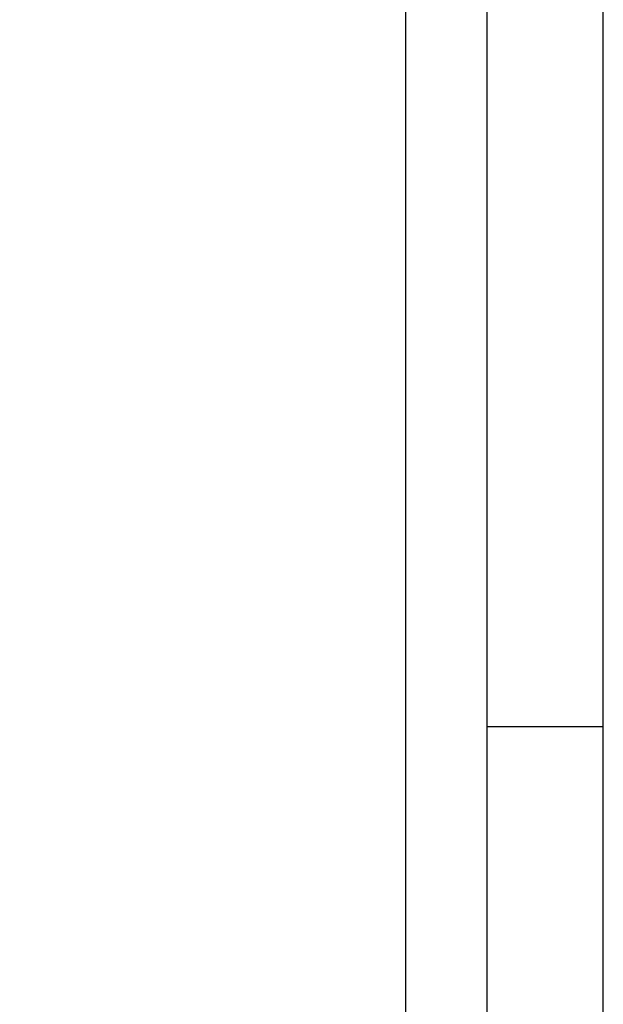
# Model space of a CAD drawing. Header units: inches. Extents: x 826 to 1034, y 702 to 834.
# Tile 90 of 93: x 1020.5 to 1025.62, y 792.35 to 800.98. Entities that reach past the tile are written whole.
import ezdxf

# ---------------------------------------------------------------- set-up
doc = ezdxf.new("R2010")
doc.units = ezdxf.units.IN
doc.header["$MEASUREMENT"] = 0
for name, color, linetype in [('2', 2, 'Continuous'), ('5', 5, 'Continuous'), ('7', 9, 'Continuous')]:
    doc.layers.add(name, color=color, linetype=linetype)

msp = doc.modelspace()

# ---------------------------------------------------------------- linework, layer by layer
at = {"layer": '2'}
msp.add_line((1024.5991, 794.7817), (1025.6176, 794.7817), dxfattribs=at)
msp.add_lwpolyline([(1025.6176, 832.842), (940.9232, 832.842), (940.9232, 775.8088), (1025.6176, 775.8088)], close=True, dxfattribs=at)
at = {"layer": '5'}
msp.add_lwpolyline([(942.0129, 776.8273), (1024.5991, 776.8273), (1024.5991, 831.8235), (942.0129, 831.8235)], close=True, dxfattribs=at)
at = {"layer": '7'}
for p, q in [((1023.8862, 792.6955), (1023.8862, 831.1106)), ((1023.8862, 777.3365), (1023.8862, 792.6955))]:
    msp.add_line(p, q, dxfattribs=at)

doc.saveas('drawing.dxf')
